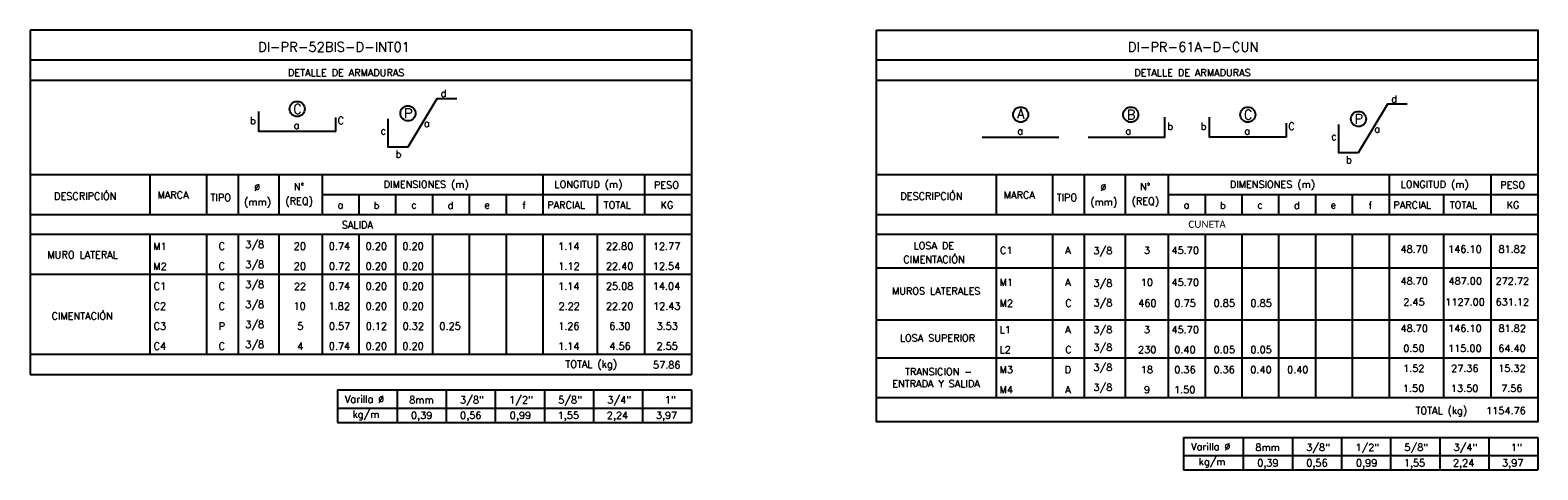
# Model space of a CAD drawing. Header units: metres. Extents: x -260 to 410, y 23 to 160.
# Tile 13 of 15: x 244 to 301, y 62 to 78. Entities that reach past the tile are written whole.
import ezdxf
from ezdxf.enums import TextEntityAlignment as Align

# ---------------------------------------------------------------- set-up
doc = ezdxf.new("R2010")
doc.units = ezdxf.units.M
for name, color, linetype in [('XREF-SE-CUADROS DE DESPIECE - HUAURA_PQT4$0$21', 3, 'Continuous'), ('XREF-SE-CUADROS DE DESPIECE - HUAURA_PQT4$0$21C', 3, 'Continuous'), ('XREF-SE-CUADROS DE DESPIECE - HUAURA_PQT4$0$23', 2, 'Continuous'), ('XREF-SE-CUADROS DE DESPIECE - HUAURA_PQT4$0$S-ANNO-TEXT', 7, 'Continuous'), ('XREF-SE-CUADROS DE DESPIECE - HUAURA_PQT4$0$S-LNWK-0006', 1, 'Continuous')]:
    doc.layers.add(name, color=color, linetype=linetype)
doc.styles.add('XREF-SE-CUADROS DE DESPIECE - HUAURA_PQT4$0$TEGEPSA 100', font='romans.shx')

# ---------------------------------------------------------------- blocks, each defined once
blk = doc.blocks.new('XREF-SE-CUADROS DE DESPIECE - HUAURA_PQT4$0$ARM')
at = {"layer": 'XREF-SE-CUADROS DE DESPIECE - HUAURA_PQT4$0$21C'}
for centre in [(4.163, -1.297), (8.339, -1.297), (12.78, -1.297), (16.983, -1.462)]:
    blk.add_circle(centre, 0.288, dxfattribs=at)
at = {"layer": 'XREF-SE-CUADROS DE DESPIECE - HUAURA_PQT4$0$S-LNWK-0006'}
blk.add_line((2.697, -2.15), (5.606, -2.15), dxfattribs=at)
at = {"layer": 'XREF-SE-CUADROS DE DESPIECE - HUAURA_PQT4$0$S-LNWK-0006', "flags": 128}
blk.add_lwpolyline([(18.832, -0.906), (18.079, -0.906), (16.973, -2.743), (16.237, -2.744), (16.237, -1.676)], dxfattribs=at)
at = {"layer": 'XREF-SE-CUADROS DE DESPIECE - HUAURA_PQT4$0$S-LNWK-0006'}
blk.add_lwpolyline([(6.719, -2.15), (9.628, -2.15), (9.628, -1.399)], dxfattribs=at)
blk.add_lwpolyline([(14.238, -1.626), (14.238, -2.136, -0.414214), (14.225, -2.15), (11.329, -2.15), (11.329, -1.399)], format="xyb", dxfattribs=at)
at = {"layer": 'XREF-SE-CUADROS DE DESPIECE - HUAURA_PQT4$0$S-ANNO-TEXT', "style": 'XREF-SE-CUADROS DE DESPIECE - HUAURA_PQT4$0$TEGEPSA 100'}
for s, p in [('d', (18.44, -0.838)), ('b', (9.95, -1.871)), ('b', (11.214, -1.871)), ('C', (14.56, -1.871)), ('c', (16.154, -2.26)), ('b', (16.73, -3.145))]:
    blk.add_text(s, height=0.27, dxfattribs=at).set_placement(p, align=Align.RIGHT)
for s, height, p in [('A', 0.362, (4.164, -1.443)), ('B', 0.362, (8.353, -1.479)), ('C', 0.362, (12.794, -1.479)), ('P', 0.362, (16.997, -1.644)), ('a', 0.27, (4.146, -2.047)), ('a', 0.27, (8.246, -2.05)), ('a', 0.27, (12.758, -2.05)), ('a', 0.27, (17.694, -1.974))]:
    blk.add_text(s, height=height, dxfattribs=at).set_placement(p, align=Align.CENTER)
blk = doc.blocks.new('XREF-SE-CUADROS DE DESPIECE - HUAURA_PQT4')
at = {"layer": 'XREF-SE-CUADROS DE DESPIECE - HUAURA_PQT4$0$21'}
for p, q in [((248.347, 72.91), (248.347, 71.394)), ((250.491, 72.91), (250.491, 71.394)), ((251.691, 72.91), (251.691, 71.394)), ((253.245, 72.91), (253.245, 71.394)), ((254.878, 72.91), (254.878, 71.394)), ((263.258, 72.91), (263.258, 71.394)), ((267.114, 72.91), (267.114, 71.394)), ((280.457, 72.91), (280.457, 71.394)), ((282.601, 72.91), (282.601, 71.394)), ((283.801, 72.91), (283.801, 71.394)), ((285.355, 72.91), (285.355, 71.394)), ((286.988, 72.91), (286.988, 71.394)), ((295.369, 72.91), (295.369, 71.394)), ((299.224, 72.91), (299.224, 71.394)), ((254.878, 72.148), (268.904, 72.148)), ((256.275, 72.148), (256.275, 71.394)), ((257.671, 72.148), (257.671, 71.394)), ((259.068, 72.148), (259.068, 71.394)), ((260.465, 72.148), (260.465, 71.394)), ((261.862, 72.148), (261.862, 71.394)), ((265.324, 72.148), (265.324, 71.394)), ((286.988, 72.148), (301.014, 72.148)), ((288.385, 72.148), (288.385, 71.394)), ((289.782, 72.148), (289.782, 71.394)), ((291.178, 72.148), (291.178, 71.394)), ((292.575, 72.148), (292.575, 71.394)), ((293.972, 72.148), (293.972, 71.394)), ((297.434, 72.148), (297.434, 71.394)), ((243.803, 71.394), (268.904, 71.394)), ((275.913, 71.394), (301.014, 71.394)), ((243.803, 70.64), (268.904, 70.64)), ((248.347, 70.64), (248.347, 66.09)), ((250.491, 70.64), (250.491, 66.09)), ((251.691, 70.64), (251.691, 66.09)), ((253.245, 70.64), (253.245, 66.09)), ((254.878, 70.64), (254.878, 66.09)), ((256.275, 70.64), (256.275, 66.09)), ((257.671, 70.64), (257.671, 66.09)), ((259.068, 70.64), (259.068, 66.09)), ((260.465, 70.64), (260.465, 66.09)), ((261.862, 70.64), (261.862, 66.09)), ((263.258, 70.64), (263.258, 66.09)), ((265.324, 70.64), (265.324, 66.09)), ((267.114, 70.64), (267.114, 66.09)), ((275.913, 70.64), (301.014, 70.64)), ((280.457, 70.64), (280.457, 64.442)), ((282.601, 70.64), (282.601, 64.442)), ((283.801, 70.64), (283.801, 64.442)), ((285.355, 70.64), (285.355, 64.442)), ((286.988, 70.64), (286.988, 64.442)), ((288.385, 70.64), (288.385, 64.442)), ((289.782, 70.64), (289.782, 64.442)), ((291.178, 70.64), (291.178, 64.442)), ((292.575, 70.64), (292.575, 64.442)), ((293.972, 70.64), (293.972, 64.442)), ((295.369, 70.64), (295.369, 64.442)), ((297.434, 70.64), (297.434, 64.442)), ((299.224, 70.64), (299.224, 64.442)), ((275.913, 69.365), (301.014, 69.365)), ((243.803, 69.123), (268.904, 69.123)), ((275.913, 67.39), (301.014, 67.39)), ((243.803, 66.09), (248.347, 66.09)), ((248.347, 66.09), (268.904, 66.09)), ((275.913, 65.959), (301.014, 65.959)), ((257.728, 64.733), (257.728, 63.505)), ((259.591, 64.733), (259.591, 63.505)), ((261.453, 64.733), (261.453, 63.505)), ((263.316, 64.733), (263.316, 63.505)), ((265.179, 64.733), (265.179, 63.505)), ((267.041, 64.733), (267.041, 63.505)), ((275.913, 64.442), (301.014, 64.442)), ((255.463, 64.045), (268.904, 64.045)), ((289.838, 62.933), (289.838, 61.705)), ((291.701, 62.933), (291.701, 61.705)), ((293.564, 62.933), (293.564, 61.705)), ((295.426, 62.933), (295.426, 61.705)), ((297.289, 62.933), (297.289, 61.705)), ((299.152, 62.933), (299.152, 61.705)), ((287.573, 62.245), (301.014, 62.245))]:
    blk.add_line(p, q, dxfattribs=at)
at = {"layer": 'XREF-SE-CUADROS DE DESPIECE - HUAURA_PQT4$0$21C'}
for centre in [(253.936, 75.391), (258.139, 75.226)]:
    blk.add_circle(centre, 0.288, dxfattribs=at)
at = {"layer": 'XREF-SE-CUADROS DE DESPIECE - HUAURA_PQT4$0$23'}
for p, q in [((243.803, 78.38), (243.803, 65.324)), ((268.904, 78.38), (268.904, 65.324)), ((243.803, 72.91), (268.904, 72.91)), ((275.913, 72.91), (301.014, 72.91)), ((243.803, 65.324), (268.904, 65.324)), ((255.463, 64.733), (255.463, 63.505)), ((255.463, 64.733), (268.904, 64.733)), ((255.463, 64.733), (255.463, 63.505)), ((268.904, 64.733), (268.904, 63.505)), ((255.463, 63.505), (268.904, 63.505)), ((287.573, 62.933), (287.573, 61.705)), ((287.573, 62.933), (301.014, 62.933)), ((287.573, 62.933), (287.573, 61.705)), ((301.014, 62.933), (301.014, 61.705)), ((287.573, 61.705), (301.014, 61.705))]:
    blk.add_line(p, q, dxfattribs=at)
for points in [[(268.904, 78.38), (243.803, 78.38)], [(268.904, 77.244), (243.803, 77.244)], [(301.014, 77.244), (275.913, 77.244)], [(268.904, 76.474), (243.803, 76.474)], [(301.014, 76.474), (275.913, 76.474)]]:
    blk.add_lwpolyline(points, dxfattribs=at)
blk.add_lwpolyline([(275.913, 78.38), (301.014, 78.38), (301.014, 63.524), (275.913, 63.524)], close=True, dxfattribs=at)
at = {"layer": 'XREF-SE-CUADROS DE DESPIECE - HUAURA_PQT4$0$S-LNWK-0006', "flags": 128}
blk.add_lwpolyline([(259.988, 75.782), (259.234, 75.782), (258.129, 73.945), (257.393, 73.945), (257.393, 75.012)], dxfattribs=at)
at = {"layer": 'XREF-SE-CUADROS DE DESPIECE - HUAURA_PQT4$0$S-LNWK-0006'}
blk.add_lwpolyline([(255.394, 75.062), (255.394, 74.552, -0.414214), (255.381, 74.539), (252.485, 74.539), (252.485, 75.29)], format="xyb", dxfattribs=at)
blk.add_blockref('XREF-SE-CUADROS DE DESPIECE - HUAURA_PQT4$0$ARM', (277.227, 76.474))
at = {"style": 'XREF-SE-CUADROS DE DESPIECE - HUAURA_PQT4$0$TEGEPSA 100'}
for s, p in [('DIMENSIONES (m)', (257.216, 72.399)), ('LONGITUD (m)', (263.698, 72.399)), ('DIMENSIONES (m)', (289.326, 72.399)), ('LONGITUD (m)', (295.808, 72.399)), ('DESCRIPCIÓN', (244.712, 71.95)), ('MARCA', (248.637, 71.995)), ('TIPO', (250.647, 71.898)), ('Ø', (252.303, 72.286)), ('N°', (253.809, 72.313)), ('PESO', (267.473, 72.372)), ('DESCRIPCIÓN', (276.822, 71.95)), ('MARCA', (280.747, 71.995)), ('TIPO', (282.757, 71.898)), ('Ø', (284.414, 72.286)), ('N°', (285.919, 72.313)), ('PESO', (299.583, 72.372)), ('(mm)', (251.922, 71.733)), ('(REQ)', (253.489, 71.76)), ('a', (255.464, 71.616)), ('b', (256.836, 71.605)), ('c', (258.262, 71.616)), ('d', (259.643, 71.605)), ('e', (261.04, 71.616)), ('f', (262.477, 71.602)), ('PARCIAL', (263.424, 71.615)), ('TOTAL', (265.566, 71.615)), ('KG', (267.721, 71.615)), ('(mm)', (284.032, 71.733)), ('(REQ)', (285.599, 71.76)), ('a', (287.575, 71.616)), ('b', (288.946, 71.605)), ('c', (290.372, 71.616)), ('d', (291.753, 71.605)), ('e', (293.151, 71.616)), ('f', (294.588, 71.602)), ('PARCIAL', (295.534, 71.615)), ('TOTAL', (297.676, 71.615)), ('KG', (299.831, 71.615)), (' 3/8', (251.782, 70.117)), ('MURO LATERAL', (244.459, 69.725)), ('M1', (248.472, 70.05)), ('C', (250.954, 70.053)), ('20', (253.805, 70.054)), ('0.74', (255.135, 70.054)), ('0.20', (256.533, 70.054)), ('0.20', (257.93, 70.054)), ('1.14', (263.838, 70.051)), ('22.80', (265.649, 70.054)), ('12.77', (267.434, 70.051)), ('CIMENTACIÓN', (276.937, 69.548)), ('LOSA DE', (277.323, 70.071)), ('C1', (280.604, 69.896)), ('A', (283.078, 69.894)), (' 3/8', (283.966, 69.879)), ('3', (286.066, 69.897)), ('45.70', (287.112, 69.897)), ('48.70', (295.801, 69.941)), ('146.10', (297.608, 69.941)), ('81.82', (299.52, 69.941)), ('M2', (248.472, 69.292)), ('C', (250.954, 69.295)), (' 3/8', (251.782, 69.359)), ('20', (253.805, 69.295)), ('0.72', (255.142, 69.295)), ('0.20', (256.533, 69.295)), ('0.20', (257.93, 69.295)), ('1.12', (263.844, 69.293)), ('22.40', (265.649, 69.295)), ('12.54', (267.43, 69.295)), ('C1', (248.49, 68.536)), ('C', (250.954, 68.536)), (' 3/8', (251.782, 68.6)), ('22', (253.81, 68.532)), ('0.74', (255.135, 68.537)), ('0.20', (256.533, 68.537)), ('0.20', (257.93, 68.537)), ('1.14', (263.838, 68.535)), ('25.08', (265.65, 68.537)), ('14.04', (267.43, 68.537)), ('M1', (280.588, 68.683)), ('A', (283.078, 68.683)), (' 3/8', (283.966, 68.65)), ('10', (285.945, 68.685)), ('45.70', (287.112, 68.685)), ('48.70', (295.801, 68.73)), ('487.00', (297.621, 68.73)), ('272.72', (299.409, 68.728)), (' 3/8', (251.782, 67.842)), ('MUROS LATERALES', (276.505, 68.35)), ('M2', (280.588, 67.889)), ('C', (283.083, 67.892)), (' 3/8', (283.966, 67.905)), ('460', (285.851, 67.892)), ('0.75', (287.223, 67.892)), ('0.85', (288.711, 67.892)), ('0.85', (290.108, 67.892)), ('2.45', (295.907, 67.936)), ('1127.00', (297.5, 67.936)), ('631.12', (299.409, 67.936)), ('CIMENTACIÓN', (244.614, 67.405)), ('C2', (248.49, 67.778)), ('C', (250.954, 67.778)), ('10', (253.798, 67.779)), ('1.82', (255.129, 67.779)), ('0.20', (256.533, 67.779)), ('0.20', (257.93, 67.779)), ('2.22', (263.852, 67.776)), ('22.20', (265.649, 67.779)), ('12.43', (267.438, 67.779)), ('C3', (248.49, 67.02)), ('P', (250.953, 67.017)), (' 3/8', (251.782, 67.084)), ('5', (253.938, 67.02)), ('0.57', (255.139, 67.02)), ('0.12', (256.539, 67.02)), ('0.32', (257.935, 67.02)), ('0.25', (259.333, 67.02)), ('1.26', (263.84, 67.02)), ('6.30', (265.775, 67.02)), ('3.53', (267.572, 67.02)), ('L1', (280.588, 66.884)), ('A', (283.078, 66.886)), (' 3/8', (283.966, 66.885)), ('3', (286.066, 66.888)), ('45.70', (287.112, 66.888)), ('48.70', (295.801, 66.933)), ('146.10', (297.608, 66.933)), ('81.82', (299.52, 66.933)), ('C4', (248.49, 66.261)), ('C', (250.954, 66.261)), (' 3/8', (251.782, 66.325)), ('4', (253.937, 66.259)), ('0.74', (255.135, 66.262)), ('0.20', (256.533, 66.262)), ('0.20', (257.93, 66.262)), ('1.14', (263.838, 66.26)), ('4.56', (265.783, 66.262)), ('2.55', (267.57, 66.262)), ('LOSA SUPERIOR', (276.803, 66.566)), ('L2', (280.588, 66.126)), ('C', (283.083, 66.129)), (' 3/8', (283.966, 66.215)), ('230', (285.844, 66.13)), ('0.40', (287.217, 66.13)), ('0.05', (288.711, 66.13)), ('0.05', (290.108, 66.13)), ('0.50', (295.906, 66.174)), ('115.00', (297.608, 66.174)), ('64.40', (299.513, 66.174)), ('TRANSICION -', (277.002, 65.293)), ('M3', (280.588, 65.372)), ('D', (283.062, 65.368)), (' 3/8', (283.966, 65.456)), ('18', (285.947, 65.372)), ('0.36', (287.218, 65.372)), ('0.36', (288.707, 65.372)), ('0.40', (290.103, 65.372)), ('0.40', (291.5, 65.372)), ('1.52', (295.9, 65.416)), ('27.36', (297.723, 65.416)), ('15.32', (299.51, 65.416)), ('ENTRADA Y SALIDA', (276.516, 64.84)), ('M4', (280.588, 64.611)), ('A', (283.078, 64.611)), (' 3/8', (283.966, 64.698)), ('9', (286.066, 64.613)), ('1.50', (287.207, 64.613)), ('1.50', (295.896, 64.658)), ('13.50', (297.716, 64.658)), ('7.56', (299.622, 64.658))]:
    blk.add_text(s, height=0.27, dxfattribs=at).set_placement(p)
at = {"layer": 'XREF-SE-CUADROS DE DESPIECE - HUAURA_PQT4$0$23', "style": 'XREF-SE-CUADROS DE DESPIECE - HUAURA_PQT4$0$TEGEPSA 100'}
for s, p in [('SALIDA', (255.629, 70.861)), ('TOTAL (kg)', (264.112, 65.579)), ('57.86', (267.441, 65.55)), ('TOTAL (kg)', (296.374, 63.818)), ('1154.76', (299.053, 63.812))]:
    blk.add_text(s, height=0.27, dxfattribs=at).set_placement(p)
at = {"layer": 'XREF-SE-CUADROS DE DESPIECE - HUAURA_PQT4$0$23', "insert": (288.464, 71.017), "char_height": 0.27, "width": 24.76629, "attachment_point": 5, "style": 'XREF-SE-CUADROS DE DESPIECE - HUAURA_PQT4$0$TEGEPSA 100'}
blk.add_mtext('{\\fCalibri|b0|i0|c0;CUNETA', dxfattribs=at)
at = {"layer": 'XREF-SE-CUADROS DE DESPIECE - HUAURA_PQT4$0$S-ANNO-TEXT', "color": 4, "style": 'XREF-SE-CUADROS DE DESPIECE - HUAURA_PQT4$0$TEGEPSA 100'}
for s, p in [('DI-PR-52BIS-D-INT01', (252.453, 77.564)), ('DI-PR-61A-D-CUN', (285.457, 77.564))]:
    blk.add_text(s, height=0.36233, dxfattribs=at).set_placement(p)
at = {"layer": 'XREF-SE-CUADROS DE DESPIECE - HUAURA_PQT4$0$S-ANNO-TEXT', "style": 'XREF-SE-CUADROS DE DESPIECE - HUAURA_PQT4$0$TEGEPSA 100'}
for s, height, p in [('DETALLE DE ARMADURAS', 0.27006, (253.586, 76.635)), ('DETALLE DE ARMADURAS', 0.27006, (285.697, 76.635)), ('Varilla %%C', 0.27, (255.747, 64.25)), ('8mm', 0.27, (258.187, 64.224)), ('3/8"', 0.27, (260.116, 64.224)), ('1/2"', 0.27, (261.978, 64.224)), ('5/8"', 0.27, (263.841, 64.224)), ('3/4"', 0.27, (265.704, 64.224)), ('1"', 0.27, (267.883, 64.224)), ('kg/m', 0.27, (256.034, 63.679)), ('0,39', 0.27, (258.254, 63.634)), ('0,56', 0.27, (260.117, 63.634)), ('0,99', 0.27, (262.002, 63.634)), ('1,55', 0.27, (263.82, 63.634)), ('2,24', 0.27, (265.683, 63.634)), ('3,97', 0.27, (267.545, 63.634)), ('Varilla %%C', 0.27, (287.858, 62.45)), ('8mm', 0.27, (290.298, 62.424)), ('3/8"', 0.27, (292.226, 62.424)), ('1/2"', 0.27, (294.089, 62.424)), ('5/8"', 0.27, (295.951, 62.424)), ('3/4"', 0.27, (297.814, 62.424)), ('1"', 0.27, (299.993, 62.424)), ('kg/m', 0.27, (288.144, 61.879)), ('0,39', 0.27, (290.365, 61.834)), ('0,56', 0.27, (292.227, 61.834)), ('0,99', 0.27, (294.112, 61.834)), ('1,55', 0.27, (295.93, 61.834)), ('2,24', 0.27, (297.793, 61.834)), ('3,97', 0.27, (299.655, 61.834))]:
    blk.add_text(s, height=height, dxfattribs=at).set_placement(p)
for s, p in [('d', (259.596, 75.85)), ('b', (252.369, 74.818)), ('C', (255.716, 74.818)), ('c', (257.31, 74.428)), ('b', (257.886, 73.543))]:
    blk.add_text(s, height=0.27, dxfattribs=at).set_placement(p, align=Align.RIGHT)
for s, height, p in [('C', 0.362, (253.95, 75.209)), ('P', 0.362, (258.153, 75.044)), ('a', 0.27, (253.914, 74.638)), ('a', 0.27, (258.85, 74.715))]:
    blk.add_text(s, height=height, dxfattribs=at).set_placement(p, align=Align.CENTER)

msp = doc.modelspace()

# ---------------------------------------------------------------- block references
msp.add_blockref('XREF-SE-CUADROS DE DESPIECE - HUAURA_PQT4', (0, 0))

doc.saveas('drawing.dxf')
